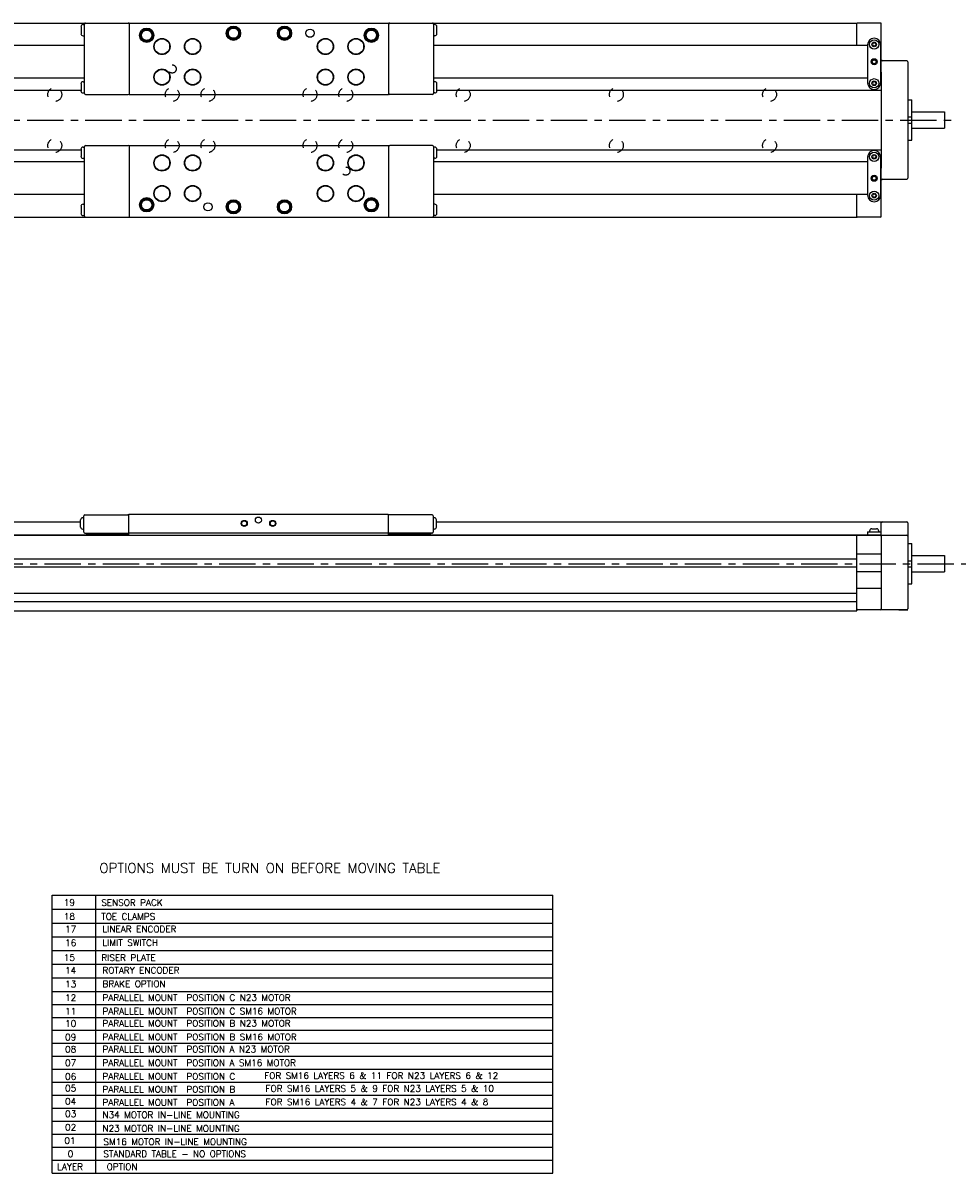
# Model space of a CAD drawing. Extents: x -3.5 to 44.4, y 2.1 to 24.3.
# Tile 2 of 3: x 17.4 to 35.4, y 2.1 to 24.3. Entities that reach past the tile are written whole.
import ezdxf
from ezdxf.enums import TextEntityAlignment as Align

# ---------------------------------------------------------------- set-up
doc = ezdxf.new("R2010")
doc.units = 0
doc.header["$LTSCALE"] = 1.87
doc.header["$MEASUREMENT"] = 0
doc.linetypes.add('CENTER', pattern=[0.6, 0.375, -0.075, 0.075, -0.075])
doc.linetypes.add('HIDDEN', pattern=[0.2, 0.1, -0.1])
doc.layers.get('0').update_dxf_attribs({"linetype": 'CONTINUOUS'})
doc.styles.add('ROMANS', font='ROMANS')

msp = doc.modelspace()

# ---------------------------------------------------------------- linework, layer by layer
for p, q in [((10.38, 24.258), (33.431, 24.258)), ((18.474, 24.189), (18.474, 24.051)), ((18.515, 24.229), (18.539, 24.229)), ((18.539, 22.9), (18.539, 24.238)), ((19.405, 24.258), (19.405, 22.88)), ((24.405, 24.258), (24.405, 22.88)), ((25.271, 24.238), (25.271, 22.9)), ((25.295, 24.229), (25.271, 24.229)), ((25.336, 24.051), (25.336, 24.189)), ((33.431, 23.825), (33.431, 24.258)), ((33.883, 24.258), (33.45, 24.258)), ((33.903, 23.316), (33.903, 24.238)), ((18.515, 24.012), (18.539, 24.012)), ((19.622, 24.022), (19.641, 24.022)), ((21.295, 24.061), (21.315, 24.061)), ((22.279, 24.061), (22.299, 24.061)), ((23.952, 24.022), (23.972, 24.022)), ((25.295, 24.012), (25.271, 24.012)), ((33.765, 23.963), (33.765, 23.963)), ((18.539, 23.825), (10.173, 23.825)), ((33.637, 23.825), (25.271, 23.825)), ((33.637, 23.835), (33.637, 23.107)), ((33.748, 23.874), (33.731, 23.845)), ((33.731, 23.845), (33.748, 23.815)), ((33.782, 23.874), (33.748, 23.874)), ((33.748, 23.815), (33.782, 23.815)), ((33.799, 23.845), (33.782, 23.874)), ((33.782, 23.815), (33.799, 23.845)), ((33.893, 23.107), (33.893, 23.835)), ((33.893, 23.71), (33.903, 23.705)), ((34.395, 23.53), (33.923, 23.53)), ((34.415, 23.51), (34.415, 21.266)), ((33.903, 23.316), (33.893, 23.311)), ((33.903, 23.313), (33.903, 21.463)), ((18.539, 23.195), (10.173, 23.195)), ((18.474, 23.087), (18.474, 22.949)), ((18.515, 23.126), (18.539, 23.126)), ((33.637, 23.195), (25.271, 23.195)), ((25.295, 23.126), (25.271, 23.126)), ((25.336, 22.949), (25.336, 23.087)), ((33.748, 23.126), (33.731, 23.097)), ((33.731, 23.097), (33.748, 23.067)), ((33.782, 23.126), (33.748, 23.126)), ((33.748, 23.067), (33.782, 23.067)), ((33.799, 23.097), (33.782, 23.126)), ((33.782, 23.067), (33.799, 23.097)), ((33.903, 23.195), (33.893, 23.195)), ((9.907, 22.961), (18.474, 22.961)), ((18.515, 22.91), (18.539, 22.91)), ((18.559, 22.88), (19.386, 22.88)), ((19.405, 22.88), (24.405, 22.88)), ((25.252, 22.88), (24.425, 22.88)), ((25.295, 22.91), (25.271, 22.91)), ((25.336, 22.961), (33.903, 22.961)), ((33.765, 22.979), (33.765, 22.979)), ((34.415, 22.777), (34.493, 22.777)), ((34.493, 21.999), (34.493, 22.777)), ((34.415, 22.447), (34.493, 22.447)), ((34.493, 22.546), (35.119, 22.546)), ((35.119, 22.546), (35.119, 22.231)), ((34.415, 22.329), (34.493, 22.329)), ((34.493, 22.231), (35.119, 22.231)), ((34.415, 21.999), (34.493, 21.999)), ((9.907, 21.815), (18.474, 21.815)), ((18.474, 21.827), (18.474, 21.689)), ((18.515, 21.866), (18.539, 21.866)), ((18.539, 20.538), (18.539, 21.876)), ((18.559, 21.896), (19.386, 21.896)), ((19.405, 21.896), (19.405, 20.518)), ((19.405, 21.896), (24.405, 21.896)), ((24.405, 21.896), (24.405, 20.518)), ((25.252, 21.896), (24.425, 21.896)), ((25.271, 21.876), (25.271, 20.538)), ((25.295, 21.866), (25.271, 21.866)), ((25.336, 21.689), (25.336, 21.827)), ((25.336, 21.815), (33.903, 21.815)), ((33.765, 21.798), (33.765, 21.798)), ((18.539, 21.581), (10.173, 21.581)), ((18.515, 21.65), (18.539, 21.65)), ((25.295, 21.65), (25.271, 21.65)), ((33.637, 21.581), (25.271, 21.581)), ((33.637, 21.67), (33.637, 20.941)), ((33.748, 21.709), (33.731, 21.679)), ((33.731, 21.679), (33.748, 21.65)), ((33.782, 21.709), (33.748, 21.709)), ((33.748, 21.65), (33.782, 21.65)), ((33.799, 21.679), (33.782, 21.709)), ((33.782, 21.65), (33.799, 21.679)), ((33.893, 20.941), (33.893, 21.67)), ((33.903, 21.581), (33.893, 21.581)), ((33.893, 21.466), (33.903, 21.461)), ((33.903, 20.538), (33.903, 21.461)), ((33.903, 21.071), (33.893, 21.066)), ((33.923, 21.246), (34.395, 21.246)), ((18.539, 20.951), (10.173, 20.951)), ((33.637, 20.951), (25.271, 20.951)), ((33.431, 20.518), (33.431, 20.951)), ((33.748, 20.961), (33.731, 20.931)), ((33.731, 20.931), (33.748, 20.902)), ((33.782, 20.961), (33.748, 20.961)), ((33.748, 20.902), (33.782, 20.902)), ((33.799, 20.931), (33.782, 20.961)), ((33.782, 20.902), (33.799, 20.931)), ((18.474, 20.725), (18.474, 20.587)), ((18.515, 20.764), (18.539, 20.764)), ((19.622, 20.754), (19.641, 20.754)), ((21.295, 20.715), (21.315, 20.715)), ((22.279, 20.715), (22.299, 20.715)), ((23.952, 20.754), (23.972, 20.754)), ((25.295, 20.764), (25.271, 20.764)), ((25.336, 20.587), (25.336, 20.725)), ((33.765, 20.813), (33.765, 20.813)), ((10.38, 20.518), (33.431, 20.518)), ((18.515, 20.548), (18.539, 20.548)), ((25.295, 20.548), (25.271, 20.548)), ((33.883, 20.518), (33.45, 20.518)), ((9.848, 14.643), (18.464, 14.643)), ((18.464, 14.544), (18.464, 14.682)), ((18.506, 14.722), (18.529, 14.722)), ((18.529, 14.446), (18.529, 14.761)), ((18.549, 14.781), (19.376, 14.781)), ((19.395, 14.387), (19.395, 14.791)), ((19.395, 14.791), (24.395, 14.791)), ((24.395, 14.791), (24.395, 14.387)), ((25.242, 14.781), (24.415, 14.781)), ((25.262, 14.761), (25.262, 14.446)), ((25.285, 14.722), (25.262, 14.722)), ((25.326, 14.544), (25.326, 14.682)), ((25.326, 14.643), (33.903, 14.643)), ((33.903, 14.387), (33.903, 14.643)), ((33.923, 14.643), (34.395, 14.643)), ((18.506, 14.505), (18.529, 14.505)), ((18.549, 14.426), (19.376, 14.426)), ((18.573, 14.426), (18.573, 14.412)), ((18.573, 14.412), (19.383, 14.412)), ((19.007, 14.412), (19.004, 14.411)), ((19.022, 14.412), (19.006, 14.406)), ((24.395, 14.426), (19.395, 14.426)), ((24.408, 14.412), (25.218, 14.412)), ((25.242, 14.426), (24.415, 14.426)), ((24.778, 14.406), (24.762, 14.412)), ((24.78, 14.411), (24.777, 14.412)), ((25.218, 14.426), (25.218, 14.412)), ((25.285, 14.505), (25.262, 14.505)), ((33.637, 14.451), (33.893, 14.451)), ((33.637, 14.451), (33.637, 14.392)), ((33.677, 14.467), (33.677, 14.451)), ((33.72, 14.51), (33.811, 14.51)), ((33.854, 14.467), (33.854, 14.451)), ((33.893, 14.451), (33.893, 14.392)), ((34.415, 14.623), (34.415, 12.97)), ((9.848, 14.387), (34.395, 14.387)), ((9.907, 14.392), (18.897, 14.392)), ((24.887, 14.392), (33.903, 14.392)), ((33.431, 12.928), (33.431, 14.387)), ((33.667, 14.387), (33.667, 14.392)), ((33.716, 14.392), (33.716, 14.387)), ((33.814, 14.392), (33.814, 14.387)), ((33.903, 14.367), (33.903, 12.97)), ((34.415, 14.225), (34.493, 14.225)), ((34.493, 13.447), (34.493, 14.225)), ((33.903, 14.021), (33.431, 14.021)), ((34.493, 13.993), (35.119, 13.993)), ((35.119, 13.993), (35.119, 13.678)), ((10.38, 13.932), (33.431, 13.932)), ((33.431, 13.767), (10.38, 13.767)), ((34.415, 13.895), (34.493, 13.895)), ((34.415, 13.777), (34.493, 13.777)), ((33.903, 13.678), (33.431, 13.678)), ((34.493, 13.678), (35.119, 13.678)), ((33.903, 13.359), (33.431, 13.359)), ((34.415, 13.447), (34.493, 13.447)), ((10.38, 13.271), (33.431, 13.271)), ((33.431, 13.105), (10.38, 13.105)), ((10.38, 12.928), (33.431, 12.928)), ((34.395, 12.95), (33.45, 12.95)), ((34.238, 12.95), (34.415, 12.95)), ((17.917, 2.093), (17.917, 7.446)), ((17.917, 7.446), (27.57, 7.446)), ((18.758, 2.093), (18.758, 7.446)), ((27.57, 2.093), (27.57, 7.446)), ((17.917, 7.178), (27.57, 7.178)), ((17.917, 6.91), (27.57, 6.91)), ((17.917, 6.647), (27.57, 6.647)), ((17.917, 6.384), (27.57, 6.384)), ((17.917, 6.116), (27.57, 6.116)), ((17.917, 5.853), (27.57, 5.853)), ((17.917, 5.589), (27.57, 5.589)), ((17.917, 5.339), (27.57, 5.339)), ((17.917, 5.089), (27.57, 5.089)), ((17.917, 4.843), (27.57, 4.843)), ((17.917, 4.593), (27.57, 4.593)), ((17.917, 4.343), (27.57, 4.343)), ((17.917, 4.093), (27.57, 4.093)), ((17.917, 3.843), (27.57, 3.843)), ((17.917, 3.593), (27.57, 3.593)), ((17.917, 3.343), (27.57, 3.343)), ((17.917, 3.093), (27.57, 3.093)), ((17.917, 2.843), (27.57, 2.843)), ((17.917, 2.593), (27.57, 2.593)), ((17.917, 2.343), (27.57, 2.343)), ((17.917, 2.093), (27.57, 2.093))]:
    msp.add_line(p, q)
at = {"color": 2, "linetype": 'CENTER'}
for p, q in [((9.581, 22.388), (35.336, 22.388)), ((8.795, 13.836), (36.723, 13.836))]:
    msp.add_line(p, q, dxfattribs=at)
for points in [[(21.295, 24.061), (21.296, 24.078), (21.3, 24.095), (21.306, 24.111), (21.314, 24.126), (21.324, 24.139), (21.336, 24.151), (21.35, 24.161), (21.365, 24.169), (21.381, 24.175), (21.398, 24.178), (21.415, 24.179), (21.431, 24.178), (21.448, 24.174), (21.464, 24.168), (21.479, 24.16), (21.492, 24.149), (21.504, 24.137), (21.514, 24.123), (21.522, 24.108), (21.527, 24.092), (21.53, 24.075), (21.531, 24.059)], [(21.305, 24.061), (21.306, 24.077), (21.309, 24.093), (21.315, 24.108), (21.323, 24.121), (21.333, 24.134), (21.344, 24.145), (21.357, 24.154), (21.372, 24.161), (21.387, 24.166), (21.402, 24.169), (21.418, 24.169), (21.434, 24.168), (21.45, 24.163), (21.464, 24.157), (21.478, 24.148), (21.49, 24.138), (21.5, 24.126), (21.509, 24.112), (21.515, 24.098), (21.519, 24.082), (21.521, 24.067), (21.521, 24.051)], [(22.279, 24.061), (22.28, 24.078), (22.284, 24.095), (22.29, 24.111), (22.298, 24.126), (22.308, 24.139), (22.321, 24.151), (22.334, 24.161), (22.349, 24.169), (22.365, 24.175), (22.382, 24.178), (22.399, 24.179), (22.416, 24.178), (22.432, 24.174), (22.448, 24.168), (22.463, 24.16), (22.476, 24.149), (22.488, 24.137), (22.498, 24.123), (22.506, 24.108), (22.511, 24.092), (22.515, 24.075), (22.515, 24.059)], [(22.289, 24.061), (22.29, 24.077), (22.294, 24.093), (22.299, 24.108), (22.307, 24.121), (22.317, 24.134), (22.329, 24.145), (22.342, 24.154), (22.356, 24.161), (22.371, 24.166), (22.387, 24.169), (22.403, 24.169), (22.418, 24.168), (22.434, 24.163), (22.448, 24.157), (22.462, 24.148), (22.474, 24.138), (22.484, 24.126), (22.493, 24.112), (22.499, 24.098), (22.504, 24.082), (22.505, 24.067), (22.505, 24.051)], [(19.622, 24.022), (19.623, 24.039), (19.627, 24.055), (19.633, 24.071), (19.641, 24.086), (19.651, 24.1), (19.663, 24.112), (19.677, 24.122), (19.692, 24.13), (19.708, 24.136), (19.724, 24.139), (19.741, 24.14), (19.758, 24.139), (19.775, 24.135), (19.791, 24.129), (19.805, 24.12), (19.819, 24.11), (19.831, 24.098), (19.84, 24.084), (19.848, 24.069), (19.854, 24.053), (19.857, 24.036), (19.858, 24.019)], [(19.858, 24.019), (19.856, 24.002), (19.852, 23.986), (19.846, 23.97), (19.837, 23.955), (19.827, 23.942), (19.814, 23.93), (19.801, 23.921), (19.785, 23.913), (19.769, 23.908), (19.753, 23.905), (19.736, 23.904), (19.719, 23.906), (19.702, 23.91), (19.687, 23.917), (19.672, 23.925), (19.659, 23.936), (19.647, 23.948), (19.638, 23.963), (19.63, 23.978), (19.625, 23.994), (19.622, 24.011), (19.622, 24.022)], [(19.632, 24.022), (19.633, 24.038), (19.636, 24.053), (19.642, 24.068), (19.65, 24.082), (19.66, 24.095), (19.671, 24.106), (19.684, 24.115), (19.698, 24.122), (19.714, 24.127), (19.729, 24.13), (19.745, 24.13), (19.761, 24.128), (19.776, 24.124), (19.791, 24.117), (19.804, 24.109), (19.816, 24.099), (19.827, 24.086), (19.835, 24.073), (19.842, 24.058), (19.846, 24.043), (19.848, 24.027), (19.848, 24.011)], [(19.848, 24.011), (19.845, 23.996), (19.84, 23.981), (19.833, 23.966), (19.824, 23.953), (19.813, 23.942), (19.8, 23.932), (19.786, 23.924), (19.771, 23.918), (19.756, 23.915), (19.74, 23.914), (19.724, 23.915), (19.708, 23.918), (19.694, 23.924), (19.68, 23.932), (19.667, 23.942), (19.656, 23.953), (19.647, 23.966), (19.64, 23.981), (19.635, 23.996), (19.632, 24.011), (19.632, 24.022)], [(19.641, 24.022), (19.643, 24.037), (19.646, 24.051), (19.651, 24.065), (19.659, 24.078), (19.668, 24.089), (19.679, 24.099), (19.691, 24.108), (19.705, 24.114), (19.719, 24.118), (19.734, 24.12), (19.749, 24.12), (19.763, 24.118), (19.777, 24.113), (19.79, 24.106), (19.803, 24.098), (19.813, 24.088), (19.822, 24.076), (19.829, 24.063), (19.835, 24.049), (19.838, 24.034), (19.838, 24.019)], [(19.838, 24.019), (19.837, 24.005), (19.833, 23.99), (19.827, 23.977), (19.819, 23.964), (19.81, 23.953), (19.799, 23.943), (19.786, 23.935), (19.773, 23.929), (19.758, 23.925), (19.744, 23.924), (19.729, 23.924), (19.714, 23.927), (19.7, 23.932), (19.687, 23.939), (19.675, 23.948), (19.665, 23.958), (19.656, 23.97), (19.649, 23.983), (19.645, 23.997), (19.642, 24.012), (19.642, 24.022)], [(21.531, 24.059), (21.53, 24.042), (21.526, 24.025), (21.519, 24.009), (21.511, 23.995), (21.5, 23.981), (21.488, 23.97), (21.474, 23.96), (21.459, 23.952), (21.443, 23.947), (21.426, 23.944), (21.409, 23.943), (21.392, 23.945), (21.376, 23.949), (21.36, 23.956), (21.345, 23.965), (21.332, 23.975), (21.321, 23.988), (21.311, 24.002), (21.304, 24.017), (21.298, 24.033), (21.296, 24.05), (21.295, 24.061)], [(21.521, 24.051), (21.518, 24.035), (21.513, 24.02), (21.506, 24.006), (21.497, 23.993), (21.486, 23.981), (21.473, 23.971), (21.459, 23.963), (21.445, 23.958), (21.429, 23.954), (21.413, 23.953), (21.397, 23.954), (21.382, 23.958), (21.367, 23.963), (21.353, 23.971), (21.34, 23.981), (21.329, 23.993), (21.32, 24.006), (21.313, 24.02), (21.308, 24.035), (21.305, 24.051), (21.305, 24.061)], [(21.315, 24.061), (21.316, 24.076), (21.319, 24.091), (21.325, 24.104), (21.332, 24.117), (21.341, 24.129), (21.352, 24.139), (21.365, 24.147), (21.378, 24.153), (21.392, 24.158), (21.407, 24.16), (21.422, 24.159), (21.436, 24.157), (21.45, 24.152), (21.464, 24.146), (21.476, 24.137), (21.487, 24.127), (21.496, 24.115), (21.503, 24.102), (21.508, 24.088), (21.511, 24.074), (21.511, 24.059)], [(21.511, 24.059), (21.51, 24.044), (21.506, 24.03), (21.501, 24.016), (21.493, 24.003), (21.483, 23.992), (21.472, 23.982), (21.459, 23.974), (21.446, 23.969), (21.432, 23.965), (21.417, 23.963), (21.402, 23.964), (21.387, 23.966), (21.373, 23.971), (21.36, 23.978), (21.348, 23.987), (21.338, 23.998), (21.329, 24.01), (21.323, 24.023), (21.318, 24.037), (21.315, 24.051), (21.315, 24.061)], [(22.515, 24.059), (22.514, 24.042), (22.51, 24.025), (22.503, 24.009), (22.495, 23.995), (22.484, 23.981), (22.472, 23.97), (22.458, 23.96), (22.443, 23.952), (22.427, 23.947), (22.41, 23.944), (22.393, 23.943), (22.376, 23.945), (22.36, 23.949), (22.344, 23.956), (22.33, 23.965), (22.316, 23.975), (22.305, 23.988), (22.295, 24.002), (22.288, 24.017), (22.283, 24.033), (22.28, 24.05), (22.279, 24.061)], [(22.505, 24.051), (22.502, 24.035), (22.497, 24.02), (22.49, 24.006), (22.481, 23.993), (22.47, 23.981), (22.457, 23.971), (22.444, 23.963), (22.429, 23.958), (22.413, 23.954), (22.397, 23.953), (22.381, 23.954), (22.366, 23.958), (22.351, 23.963), (22.337, 23.971), (22.325, 23.981), (22.314, 23.993), (22.304, 24.006), (22.297, 24.02), (22.292, 24.035), (22.29, 24.051), (22.289, 24.061)], [(22.299, 24.061), (22.3, 24.076), (22.303, 24.091), (22.309, 24.104), (22.316, 24.117), (22.326, 24.129), (22.337, 24.139), (22.349, 24.147), (22.362, 24.153), (22.376, 24.158), (22.391, 24.16), (22.406, 24.159), (22.421, 24.157), (22.435, 24.152), (22.448, 24.146), (22.46, 24.137), (22.471, 24.127), (22.48, 24.115), (22.487, 24.102), (22.492, 24.088), (22.495, 24.074), (22.496, 24.059)], [(22.496, 24.059), (22.494, 24.044), (22.491, 24.03), (22.485, 24.016), (22.477, 24.003), (22.467, 23.992), (22.456, 23.982), (22.444, 23.974), (22.43, 23.969), (22.416, 23.965), (22.401, 23.963), (22.386, 23.964), (22.372, 23.966), (22.358, 23.971), (22.345, 23.978), (22.333, 23.987), (22.322, 23.998), (22.314, 24.01), (22.307, 24.023), (22.302, 24.037), (22.299, 24.051), (22.299, 24.061)], [(23.952, 24.022), (23.954, 24.039), (23.957, 24.055), (23.963, 24.071), (23.971, 24.086), (23.982, 24.1), (23.994, 24.112), (24.007, 24.122), (24.022, 24.13), (24.038, 24.136), (24.055, 24.139), (24.072, 24.14), (24.089, 24.139), (24.105, 24.135), (24.121, 24.129), (24.136, 24.12), (24.149, 24.11), (24.161, 24.098), (24.171, 24.084), (24.179, 24.069), (24.185, 24.053), (24.188, 24.036), (24.189, 24.019)], [(24.189, 24.019), (24.187, 24.002), (24.183, 23.986), (24.177, 23.97), (24.168, 23.955), (24.158, 23.942), (24.145, 23.93), (24.131, 23.921), (24.116, 23.913), (24.1, 23.908), (24.083, 23.905), (24.066, 23.904), (24.049, 23.906), (24.033, 23.91), (24.017, 23.917), (24.003, 23.925), (23.99, 23.936), (23.978, 23.948), (23.969, 23.963), (23.961, 23.978), (23.956, 23.994), (23.953, 24.011), (23.953, 24.022)], [(23.962, 24.022), (23.963, 24.038), (23.967, 24.053), (23.973, 24.068), (23.981, 24.082), (23.99, 24.095), (24.002, 24.106), (24.015, 24.115), (24.029, 24.122), (24.044, 24.127), (24.06, 24.13), (24.076, 24.13), (24.092, 24.128), (24.107, 24.124), (24.122, 24.117), (24.135, 24.109), (24.147, 24.099), (24.158, 24.086), (24.166, 24.073), (24.173, 24.058), (24.177, 24.043), (24.179, 24.027), (24.178, 24.011)], [(24.178, 24.011), (24.176, 23.996), (24.171, 23.981), (24.163, 23.966), (24.154, 23.953), (24.143, 23.942), (24.131, 23.932), (24.117, 23.924), (24.102, 23.918), (24.086, 23.915), (24.071, 23.914), (24.055, 23.915), (24.039, 23.918), (24.024, 23.924), (24.01, 23.932), (23.998, 23.942), (23.987, 23.953), (23.978, 23.966), (23.971, 23.981), (23.966, 23.996), (23.963, 24.011), (23.963, 24.022)], [(23.972, 24.022), (23.973, 24.037), (23.977, 24.051), (23.982, 24.065), (23.99, 24.078), (23.999, 24.089), (24.01, 24.099), (24.022, 24.108), (24.035, 24.114), (24.05, 24.118), (24.064, 24.12), (24.079, 24.12), (24.094, 24.118), (24.108, 24.113), (24.121, 24.106), (24.133, 24.098), (24.144, 24.088), (24.153, 24.076), (24.16, 24.063), (24.165, 24.049), (24.168, 24.034), (24.169, 24.019)], [(24.169, 24.019), (24.167, 24.005), (24.164, 23.99), (24.158, 23.977), (24.15, 23.964), (24.141, 23.953), (24.129, 23.943), (24.117, 23.935), (24.103, 23.929), (24.089, 23.925), (24.074, 23.924), (24.059, 23.924), (24.045, 23.927), (24.031, 23.932), (24.018, 23.939), (24.006, 23.948), (23.996, 23.958), (23.987, 23.97), (23.98, 23.983), (23.975, 23.997), (23.973, 24.012), (23.972, 24.022)], [(19.622, 20.754), (19.623, 20.771), (19.627, 20.788), (19.633, 20.804), (19.641, 20.819), (19.651, 20.832), (19.663, 20.844), (19.677, 20.854), (19.692, 20.862), (19.708, 20.868), (19.724, 20.871), (19.741, 20.872), (19.758, 20.871), (19.775, 20.867), (19.791, 20.861), (19.805, 20.853), (19.819, 20.842), (19.831, 20.83), (19.84, 20.816), (19.848, 20.801), (19.854, 20.785), (19.857, 20.768), (19.858, 20.751)], [(19.632, 20.754), (19.633, 20.77), (19.636, 20.786), (19.642, 20.801), (19.65, 20.814), (19.66, 20.827), (19.671, 20.838), (19.684, 20.847), (19.698, 20.854), (19.714, 20.859), (19.729, 20.862), (19.745, 20.862), (19.761, 20.86), (19.776, 20.856), (19.791, 20.85), (19.804, 20.841), (19.816, 20.831), (19.827, 20.819), (19.835, 20.805), (19.842, 20.791), (19.846, 20.775), (19.848, 20.76), (19.848, 20.744)], [(19.641, 20.754), (19.643, 20.769), (19.646, 20.783), (19.651, 20.797), (19.659, 20.81), (19.668, 20.822), (19.679, 20.832), (19.691, 20.84), (19.705, 20.846), (19.719, 20.85), (19.734, 20.852), (19.749, 20.852), (19.763, 20.85), (19.777, 20.845), (19.79, 20.839), (19.803, 20.83), (19.813, 20.82), (19.822, 20.808), (19.829, 20.795), (19.835, 20.781), (19.838, 20.767), (19.838, 20.752)], [(23.952, 20.754), (23.954, 20.771), (23.957, 20.788), (23.963, 20.804), (23.971, 20.819), (23.982, 20.832), (23.994, 20.844), (24.007, 20.854), (24.022, 20.862), (24.038, 20.868), (24.055, 20.871), (24.072, 20.872), (24.089, 20.871), (24.105, 20.867), (24.121, 20.861), (24.136, 20.853), (24.149, 20.842), (24.161, 20.83), (24.171, 20.816), (24.179, 20.801), (24.185, 20.785), (24.188, 20.768), (24.189, 20.751)], [(23.962, 20.754), (23.963, 20.77), (23.967, 20.786), (23.973, 20.801), (23.981, 20.814), (23.99, 20.827), (24.002, 20.838), (24.015, 20.847), (24.029, 20.854), (24.044, 20.859), (24.06, 20.862), (24.076, 20.862), (24.092, 20.86), (24.107, 20.856), (24.122, 20.85), (24.135, 20.841), (24.147, 20.831), (24.158, 20.819), (24.166, 20.805), (24.173, 20.791), (24.177, 20.775), (24.179, 20.76), (24.178, 20.744)], [(23.972, 20.754), (23.973, 20.769), (23.977, 20.783), (23.982, 20.797), (23.99, 20.81), (23.999, 20.822), (24.01, 20.832), (24.022, 20.84), (24.035, 20.846), (24.05, 20.85), (24.064, 20.852), (24.079, 20.852), (24.094, 20.85), (24.108, 20.845), (24.121, 20.839), (24.133, 20.83), (24.144, 20.82), (24.153, 20.808), (24.16, 20.795), (24.165, 20.781), (24.168, 20.767), (24.169, 20.752)], [(19.858, 20.751), (19.856, 20.735), (19.852, 20.718), (19.846, 20.702), (19.837, 20.688), (19.827, 20.674), (19.814, 20.663), (19.801, 20.653), (19.785, 20.645), (19.769, 20.64), (19.753, 20.637), (19.736, 20.636), (19.719, 20.638), (19.702, 20.642), (19.687, 20.649), (19.672, 20.658), (19.659, 20.668), (19.647, 20.681), (19.638, 20.695), (19.63, 20.71), (19.625, 20.726), (19.622, 20.743), (19.622, 20.754)], [(19.848, 20.744), (19.845, 20.728), (19.84, 20.713), (19.833, 20.699), (19.824, 20.686), (19.813, 20.674), (19.8, 20.664), (19.786, 20.656), (19.771, 20.651), (19.756, 20.647), (19.74, 20.646), (19.724, 20.647), (19.708, 20.651), (19.694, 20.656), (19.68, 20.664), (19.667, 20.674), (19.656, 20.686), (19.647, 20.699), (19.64, 20.713), (19.635, 20.728), (19.632, 20.744), (19.632, 20.754)], [(19.838, 20.752), (19.837, 20.737), (19.833, 20.723), (19.827, 20.709), (19.819, 20.696), (19.81, 20.685), (19.799, 20.675), (19.786, 20.667), (19.773, 20.661), (19.758, 20.658), (19.744, 20.656), (19.729, 20.656), (19.714, 20.659), (19.7, 20.664), (19.687, 20.671), (19.675, 20.68), (19.665, 20.691), (19.656, 20.703), (19.649, 20.716), (19.645, 20.73), (19.642, 20.744), (19.642, 20.754)], [(21.295, 20.715), (21.296, 20.732), (21.3, 20.748), (21.306, 20.764), (21.314, 20.779), (21.324, 20.793), (21.336, 20.805), (21.35, 20.815), (21.365, 20.823), (21.381, 20.829), (21.398, 20.832), (21.415, 20.833), (21.431, 20.832), (21.448, 20.828), (21.464, 20.822), (21.479, 20.813), (21.492, 20.803), (21.504, 20.791), (21.514, 20.777), (21.522, 20.762), (21.527, 20.746), (21.53, 20.729), (21.531, 20.712)], [(21.531, 20.712), (21.53, 20.695), (21.526, 20.679), (21.519, 20.663), (21.511, 20.648), (21.5, 20.635), (21.488, 20.623), (21.474, 20.614), (21.459, 20.606), (21.443, 20.6), (21.426, 20.597), (21.409, 20.597), (21.392, 20.599), (21.376, 20.603), (21.36, 20.609), (21.345, 20.618), (21.332, 20.629), (21.321, 20.641), (21.311, 20.655), (21.304, 20.671), (21.298, 20.687), (21.296, 20.704), (21.295, 20.715)], [(21.305, 20.715), (21.306, 20.731), (21.309, 20.746), (21.315, 20.761), (21.323, 20.775), (21.333, 20.788), (21.344, 20.799), (21.357, 20.808), (21.372, 20.815), (21.387, 20.82), (21.402, 20.823), (21.418, 20.823), (21.434, 20.821), (21.45, 20.817), (21.464, 20.81), (21.478, 20.802), (21.49, 20.791), (21.5, 20.779), (21.509, 20.766), (21.515, 20.751), (21.519, 20.736), (21.521, 20.72), (21.521, 20.704)], [(21.521, 20.704), (21.518, 20.689), (21.513, 20.673), (21.506, 20.659), (21.497, 20.646), (21.486, 20.635), (21.473, 20.625), (21.459, 20.617), (21.445, 20.611), (21.429, 20.608), (21.413, 20.607), (21.397, 20.608), (21.382, 20.611), (21.367, 20.617), (21.353, 20.625), (21.34, 20.635), (21.329, 20.646), (21.32, 20.659), (21.313, 20.673), (21.308, 20.689), (21.305, 20.704), (21.305, 20.715)], [(21.315, 20.715), (21.316, 20.73), (21.319, 20.744), (21.325, 20.758), (21.332, 20.771), (21.341, 20.782), (21.352, 20.792), (21.365, 20.801), (21.378, 20.807), (21.392, 20.811), (21.407, 20.813), (21.422, 20.813), (21.436, 20.811), (21.45, 20.806), (21.464, 20.799), (21.476, 20.791), (21.487, 20.78), (21.496, 20.769), (21.503, 20.756), (21.508, 20.742), (21.511, 20.727), (21.511, 20.712)], [(21.511, 20.712), (21.51, 20.698), (21.506, 20.683), (21.501, 20.67), (21.493, 20.657), (21.483, 20.646), (21.472, 20.636), (21.459, 20.628), (21.446, 20.622), (21.432, 20.618), (21.417, 20.617), (21.402, 20.617), (21.387, 20.62), (21.373, 20.625), (21.36, 20.632), (21.348, 20.641), (21.338, 20.651), (21.329, 20.663), (21.323, 20.676), (21.318, 20.69), (21.315, 20.705), (21.315, 20.715)], [(22.279, 20.715), (22.28, 20.732), (22.284, 20.748), (22.29, 20.764), (22.298, 20.779), (22.308, 20.793), (22.321, 20.805), (22.334, 20.815), (22.349, 20.823), (22.365, 20.829), (22.382, 20.832), (22.399, 20.833), (22.416, 20.832), (22.432, 20.828), (22.448, 20.822), (22.463, 20.813), (22.476, 20.803), (22.488, 20.791), (22.498, 20.777), (22.506, 20.762), (22.511, 20.746), (22.515, 20.729), (22.515, 20.712)], [(22.515, 20.712), (22.514, 20.695), (22.51, 20.679), (22.503, 20.663), (22.495, 20.648), (22.484, 20.635), (22.472, 20.623), (22.458, 20.614), (22.443, 20.606), (22.427, 20.6), (22.41, 20.597), (22.393, 20.597), (22.376, 20.599), (22.36, 20.603), (22.344, 20.609), (22.33, 20.618), (22.316, 20.629), (22.305, 20.641), (22.295, 20.655), (22.288, 20.671), (22.283, 20.687), (22.28, 20.704), (22.279, 20.715)], [(22.289, 20.715), (22.29, 20.731), (22.294, 20.746), (22.299, 20.761), (22.307, 20.775), (22.317, 20.788), (22.329, 20.799), (22.342, 20.808), (22.356, 20.815), (22.371, 20.82), (22.387, 20.823), (22.403, 20.823), (22.418, 20.821), (22.434, 20.817), (22.448, 20.81), (22.462, 20.802), (22.474, 20.791), (22.484, 20.779), (22.493, 20.766), (22.499, 20.751), (22.504, 20.736), (22.505, 20.72), (22.505, 20.704)], [(22.505, 20.704), (22.502, 20.689), (22.497, 20.673), (22.49, 20.659), (22.481, 20.646), (22.47, 20.635), (22.457, 20.625), (22.444, 20.617), (22.429, 20.611), (22.413, 20.608), (22.397, 20.607), (22.381, 20.608), (22.366, 20.611), (22.351, 20.617), (22.337, 20.625), (22.325, 20.635), (22.314, 20.646), (22.304, 20.659), (22.297, 20.673), (22.292, 20.689), (22.29, 20.704), (22.289, 20.715)], [(22.299, 20.715), (22.3, 20.73), (22.303, 20.744), (22.309, 20.758), (22.316, 20.771), (22.326, 20.782), (22.337, 20.792), (22.349, 20.801), (22.362, 20.807), (22.376, 20.811), (22.391, 20.813), (22.406, 20.813), (22.421, 20.811), (22.435, 20.806), (22.448, 20.799), (22.46, 20.791), (22.471, 20.78), (22.48, 20.769), (22.487, 20.756), (22.492, 20.742), (22.495, 20.727), (22.496, 20.712)], [(22.496, 20.712), (22.494, 20.698), (22.491, 20.683), (22.485, 20.67), (22.477, 20.657), (22.467, 20.646), (22.456, 20.636), (22.444, 20.628), (22.43, 20.622), (22.416, 20.618), (22.401, 20.617), (22.386, 20.617), (22.372, 20.62), (22.358, 20.625), (22.345, 20.632), (22.333, 20.641), (22.322, 20.651), (22.314, 20.663), (22.307, 20.676), (22.302, 20.69), (22.299, 20.705), (22.299, 20.715)], [(24.189, 20.751), (24.187, 20.735), (24.183, 20.718), (24.177, 20.702), (24.168, 20.688), (24.158, 20.674), (24.145, 20.663), (24.131, 20.653), (24.116, 20.645), (24.1, 20.64), (24.083, 20.637), (24.066, 20.636), (24.049, 20.638), (24.033, 20.642), (24.017, 20.649), (24.003, 20.658), (23.99, 20.668), (23.978, 20.681), (23.969, 20.695), (23.961, 20.71), (23.956, 20.726), (23.953, 20.743), (23.953, 20.754)], [(24.178, 20.744), (24.176, 20.728), (24.171, 20.713), (24.163, 20.699), (24.154, 20.686), (24.143, 20.674), (24.131, 20.664), (24.117, 20.656), (24.102, 20.651), (24.086, 20.647), (24.071, 20.646), (24.055, 20.647), (24.039, 20.651), (24.024, 20.656), (24.01, 20.664), (23.998, 20.674), (23.987, 20.686), (23.978, 20.699), (23.971, 20.713), (23.966, 20.728), (23.963, 20.744), (23.963, 20.754)], [(24.169, 20.752), (24.167, 20.737), (24.164, 20.723), (24.158, 20.709), (24.15, 20.696), (24.141, 20.685), (24.129, 20.675), (24.117, 20.667), (24.103, 20.661), (24.089, 20.658), (24.074, 20.656), (24.059, 20.656), (24.045, 20.659), (24.031, 20.664), (24.018, 20.671), (24.006, 20.68), (23.996, 20.691), (23.987, 20.703), (23.98, 20.716), (23.975, 20.73), (23.973, 20.744), (23.972, 20.754)]]:
    msp.add_lwpolyline(points)
for centre, radius in [((21.413, 24.061), 0.138), ((21.413, 24.061), 0.123), ((22.397, 24.061), 0.138), ((22.397, 24.061), 0.123), ((19.74, 24.022), 0.138), ((19.74, 24.022), 0.123), ((20.035, 23.805), 0.157), ((20.035, 23.805), 0.148), ((20.626, 23.805), 0.157), ((20.626, 23.805), 0.148), ((22.889, 24.061), 0.079), ((23.185, 23.805), 0.157), ((23.185, 23.805), 0.148), ((23.775, 23.805), 0.157), ((23.775, 23.805), 0.148), ((24.071, 24.022), 0.138), ((24.071, 24.022), 0.123), ((33.765, 23.845), 0.0886), ((33.765, 23.845), 0.0443), ((33.765, 23.51), 0.0591), ((33.765, 23.51), 0.0492), ((33.765, 23.51), 0.0374), ((20.035, 23.215), 0.157), ((20.035, 23.215), 0.148), ((20.626, 23.215), 0.157), ((20.626, 23.215), 0.148), ((23.185, 23.215), 0.157), ((23.185, 23.215), 0.148), ((23.775, 23.215), 0.157), ((23.775, 23.215), 0.148), ((33.765, 23.097), 0.0886), ((33.765, 23.097), 0.0443), ((33.765, 21.679), 0.0886), ((33.765, 21.679), 0.0443), ((20.035, 21.561), 0.157), ((20.035, 21.561), 0.148), ((20.626, 21.561), 0.157), ((20.626, 21.561), 0.148), ((23.185, 21.561), 0.157), ((23.185, 21.561), 0.148), ((23.775, 21.561), 0.157), ((23.775, 21.561), 0.148), ((33.765, 21.266), 0.0591), ((33.765, 21.266), 0.0492), ((33.765, 21.266), 0.0374), ((20.035, 20.971), 0.157), ((20.035, 20.971), 0.148), ((20.626, 20.971), 0.157), ((20.626, 20.971), 0.148), ((23.185, 20.971), 0.157), ((23.185, 20.971), 0.148), ((23.775, 20.971), 0.157), ((23.775, 20.971), 0.148), ((19.74, 20.754), 0.138), ((19.74, 20.754), 0.123), ((21.413, 20.715), 0.138), ((21.413, 20.715), 0.123), ((22.397, 20.715), 0.138), ((22.397, 20.715), 0.123), ((24.071, 20.754), 0.138), ((24.071, 20.754), 0.123), ((33.765, 20.931), 0.0886), ((33.765, 20.931), 0.0443), ((20.921, 20.715), 0.079), ((21.62, 14.613), 0.0591), ((21.62, 14.613), 0.0492), ((21.895, 14.676), 0.0591), ((22.171, 14.613), 0.0591), ((22.171, 14.613), 0.0492)]:
    msp.add_circle(centre, radius)
at = {"color": 4, "linetype": 'HIDDEN'}
for centre, radius in [((20.232, 23.372), 0.079), ((17.968, 22.88), 0.134), ((20.232, 22.88), 0.134), ((20.921, 22.88), 0.134), ((22.889, 22.88), 0.134), ((23.578, 22.88), 0.134), ((25.842, 22.88), 0.134), ((28.795, 22.88), 0.134), ((31.748, 22.88), 0.134), ((17.968, 21.896), 0.134), ((20.232, 21.896), 0.134), ((20.921, 21.896), 0.134), ((22.889, 21.896), 0.134), ((23.578, 21.896), 0.134), ((25.842, 21.896), 0.134), ((28.795, 21.896), 0.134), ((31.748, 21.896), 0.134), ((23.578, 21.404), 0.079)]:
    msp.add_circle(centre, radius, dxfattribs=at)
for centre, radius, start, end in [((18.515, 24.187), 0.0414, 90, 177.2056), ((18.559, 24.238), 0.0197, 90, 180), ((19.386, 24.238), 0.0197, 0, 90), ((24.425, 24.238), 0.0197, 90, 180), ((25.252, 24.238), 0.0197, 0, 90), ((25.295, 24.187), 0.0414, 2.7944, 90), ((33.45, 24.238), 0.0197, 90, 157.5), ((33.883, 24.238), 0.0197, 0, 90), ((18.515, 24.054), 0.0414, 182.7944, 270), ((25.295, 24.054), 0.0414, 270, 357.2056), ((33.765, 23.835), 0.128, 90, 180), ((33.765, 23.835), 0.128, 0, 90), ((33.923, 23.55), 0.0197, 180, 270), ((34.395, 23.51), 0.0197, 0, 90), ((18.515, 23.085), 0.0414, 90, 177.2056), ((25.295, 23.085), 0.0414, 2.7944, 90), ((33.765, 23.107), 0.128, 180, 270), ((33.765, 23.107), 0.128, 270, 0), ((18.515, 22.951), 0.0414, 182.7944, 270), ((18.559, 22.9), 0.0197, 180, 270), ((19.386, 22.9), 0.0197, 270, 0), ((24.425, 22.9), 0.0197, 180, 270), ((25.252, 22.9), 0.0197, 270, 0), ((25.295, 22.951), 0.0414, 270, 357.2056), ((18.515, 21.825), 0.0414, 90, 177.2056), ((18.559, 21.876), 0.0197, 90, 180), ((19.386, 21.876), 0.0197, 0, 90), ((24.425, 21.876), 0.0197, 90, 180), ((25.252, 21.876), 0.0197, 0, 90), ((25.295, 21.825), 0.0414, 2.7944, 90), ((33.765, 21.67), 0.128, 90, 180), ((33.765, 21.67), 0.128, 0, 90), ((18.515, 21.691), 0.0414, 182.7944, 270), ((25.295, 21.691), 0.0414, 270, 357.2056), ((33.923, 21.227), 0.0197, 90, 180), ((34.395, 21.266), 0.0197, 270, 0), ((33.765, 20.941), 0.128, 180, 270), ((33.765, 20.941), 0.128, 270, 0), ((18.515, 20.723), 0.0414, 90, 177.2056), ((25.295, 20.723), 0.0414, 2.7944, 90), ((18.515, 20.589), 0.0414, 182.7944, 270), ((18.559, 20.538), 0.0197, 180, 270), ((25.252, 20.538), 0.0197, 270, 0), ((25.295, 20.589), 0.0414, 270, 357.2056), ((33.45, 20.538), 0.0197, 202.5, 270), ((33.883, 20.538), 0.0197, 270, 0), ((18.506, 14.68), 0.0414, 90, 177.2056), ((18.549, 14.761), 0.0197, 90, 180), ((19.376, 14.761), 0.0197, 0, 90), ((24.415, 14.761), 0.0197, 90, 180), ((25.242, 14.761), 0.0197, 0, 90), ((25.285, 14.68), 0.0414, 2.7944, 90), ((33.923, 14.623), 0.0197, 90, 180), ((34.395, 14.623), 0.0197, 0, 90), ((18.506, 14.546), 0.0414, 182.7944, 270), ((18.549, 14.446), 0.0197, 180, 270), ((18.794, 14.466), 0.0625, 239.2833, 300.7167), ((18.897, 14.707), 0.315, 270, 290), ((24.887, 14.707), 0.315, 250, 270), ((24.998, 14.466), 0.0625, 239.2833, 300.7167), ((25.242, 14.446), 0.0197, 270, 0), ((25.285, 14.546), 0.0414, 270, 357.2056), ((33.72, 14.467), 0.0433, 90, 180), ((33.811, 14.467), 0.0433, 0, 90), ((18.897, 14.707), 0.32, 270, 290), ((24.887, 14.707), 0.32, 250, 270), ((33.45, 14.367), 0.0197, 90, 157.5), ((33.883, 14.367), 0.0197, 0, 90), ((34.395, 14.367), 0.0197, 0, 90), ((33.45, 12.97), 0.0197, 180, 270), ((33.883, 12.97), 0.0197, 270, 0), ((34.395, 12.97), 0.0197, 270, 0)]:
    msp.add_arc(centre, radius, start, end)

# ---------------------------------------------------------------- texts
at = {"style": 'ROMANS'}
for s, height, p in [('OPTIONS MUST BE TURN ON BEFORE MOVING TABLE', 0.188, (18.828, 7.879)), ('SENSOR PACK', 0.125, (18.865, 7.242)), ('TOE CLAMPS', 0.125, (18.865, 6.974)), ('LINEAR ENCODER', 0.125, (18.888, 6.732)), ('LIMIT SWITCH', 0.125, (18.888, 6.469)), ('RISER PLATE', 0.125, (18.865, 6.18)), ('ROTARY ENCODER', 0.125, (18.888, 5.938)), ('BRAKE OPTION', 0.125, (18.888, 5.675)), ('PARALLEL MOUNT  POSITION C N23 MOTOR', 0.125, (18.888, 5.411)), ('PARALLEL MOUNT  POSITION C SM16 MOTOR', 0.125, (18.888, 5.149)), ('PARALLEL MOUNT  POSITION B N23 MOTOR', 0.125, (18.888, 4.915)), ('PARALLEL MOUNT  POSITION B SM16 MOTOR', 0.125, (18.888, 4.653)), ('PARALLEL MOUNT  POSITION A N23 MOTOR', 0.125, (18.888, 4.417)), ('PARALLEL MOUNT  POSITION A SM16 MOTOR', 0.125, (18.888, 4.155)), ('PARALLEL MOUNT  POSITION C', 0.125, (18.888, 3.893)), ('FOR SM16 LAYERS 6 & 11 FOR N23 LAYERS 6 & 12', 0.125, (22.006, 3.907)), ('PARALLEL MOUNT  POSITION B', 0.125, (18.888, 3.643)), ('FOR SM16 LAYERS 5 & 9 FOR N23 LAYERS 5 & 10', 0.125, (22.031, 3.659)), ('PARALLEL MOUNT  POSITION A', 0.125, (18.888, 3.391)), ('FOR SM16 LAYERS 4 & 7 FOR N23 LAYERS 4 & 8', 0.125, (22.031, 3.399)), ('N34 MOTOR IN-LINE MOUNTING', 0.125, (18.888, 3.151)), ('N23 MOTOR IN-LINE MOUNTING', 0.125, (18.888, 2.89)), ('SM16 MOTOR IN-LINE MOUNTING', 0.125, (18.907, 2.633)), ('STANDARD TABLE - NO OPTIONS', 0.125, (18.907, 2.399)), ('LAYER', 0.125, (18.015, 2.15)), ('OPTION', 0.125, (18.968, 2.15))]:
    msp.add_text(s, height=height, dxfattribs=at).set_placement(p)
for s, p in [('19', (18.251, 7.244)), ('18', (18.251, 6.976)), ('17', (18.274, 6.73)), ('16', (18.274, 6.467)), ('15', (18.251, 6.182)), ('14', (18.274, 5.936)), ('13', (18.274, 5.672)), ('12', (18.274, 5.409)), ('11', (18.274, 5.147)), ('10', (18.274, 4.912)), ('09', (18.274, 4.65)), ('08', (18.274, 4.415)), ('07', (18.274, 4.153)), ('06', (18.274, 3.891)), ('05', (18.274, 3.665)), ('04', (18.274, 3.412)), ('03', (18.274, 3.172)), ('02', (18.274, 2.912)), ('01', (18.261, 2.654)), ('0', (18.271, 2.399))]:
    msp.add_text(s, height=0.125, dxfattribs=at).set_placement(p, align=Align.CENTER)

doc.saveas('drawing.dxf')
